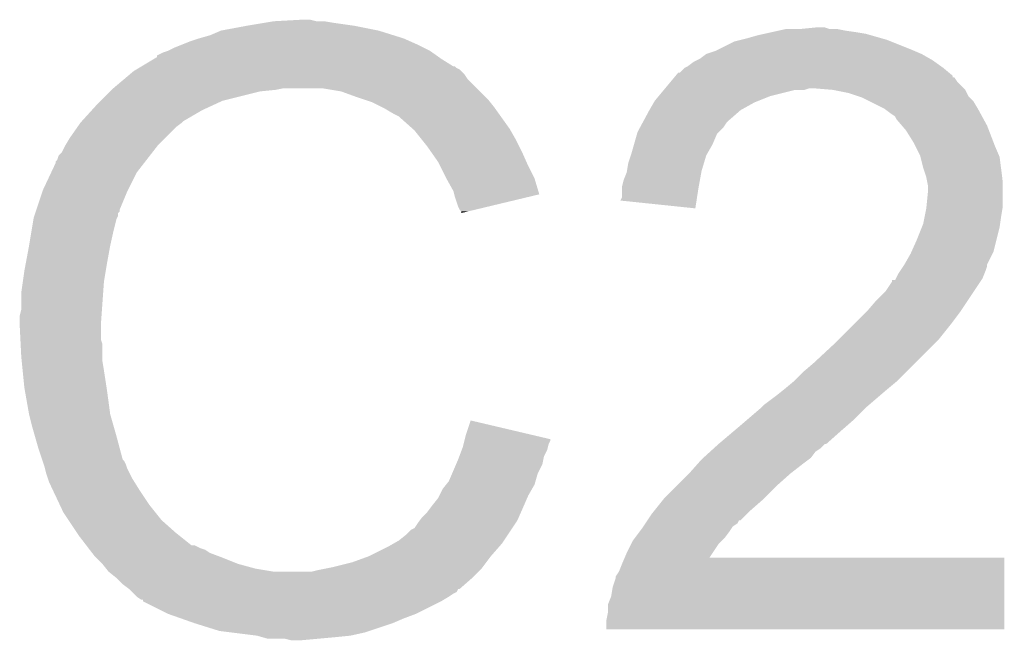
# Model space of a CAD drawing. Extents: x -0.05 to 0.95, y -0.15 to 2.1.
# Tile 22 of 35: x 0.639 to 0.7021, y 0.6443 to 0.6841. Entities that reach past the tile are written whole.
import ezdxf

# ---------------------------------------------------------------- set-up
doc = ezdxf.new("R2010")
doc.units = 0
doc.layers.add('HALL_CURRENT_24_V100_GTO', color=14, linetype='CONTINUOUS')

msp = doc.modelspace()

# ---------------------------------------------------------------- linework, layer by layer
at = {"layer": 'HALL_CURRENT_24_V100_GTO'}
for points in [[(0.6553, 0.684), (0.6571, 0.6841), (0.658, 0.684), (0.6576, 0.6841)], [(0.6512, 0.6831), (0.6519, 0.6834), (0.66296, 0.6831), (0.662, 0.6834)], [(0.6519, 0.6834), (0.6535, 0.6837), (0.662, 0.6834), (0.6605, 0.6837)], [(0.6535, 0.6837), (0.6547, 0.6839), (0.6605, 0.6837), (0.6591, 0.6839)], [(0.6547, 0.6839), (0.6553, 0.684), (0.6591, 0.6839), (0.6585, 0.684)], [(0.6872, 0.6833), (0.68765, 0.6834), (0.6926, 0.6833), (0.6919, 0.6834)], [(0.68765, 0.6834), (0.6881, 0.6835), (0.6919, 0.6834), (0.6914, 0.6835)], [(0.689, 0.6835), (0.689999, 0.6836), (0.6909, 0.6835), (0.6906, 0.6836)], [(0.689999, 0.6836), (0.69, 0.6836), (0.6906, 0.6836), (0.69, 0.6836)], [(0.6499, 0.6827), (0.6505, 0.6829), (0.66405, 0.6827), (0.6636, 0.6829)], [(0.6505, 0.6829), (0.6512, 0.6831), (0.6636, 0.6829), (0.66296, 0.6831)], [(0.6848, 0.6827), (0.6852, 0.6828), (0.69485, 0.6827), (0.6946, 0.6828)], [(0.6852, 0.6828), (0.6856, 0.6829), (0.6946, 0.6828), (0.69425, 0.6829)], [(0.6856, 0.6829), (0.6863, 0.6831), (0.69425, 0.6829), (0.69355, 0.6831)], [(0.6863, 0.6831), (0.68675, 0.6832), (0.69355, 0.6831), (0.6932, 0.6832)], [(0.68675, 0.6832), (0.6872, 0.6833), (0.6932, 0.6832), (0.6926, 0.6833)], [(0.6485, 0.6821), (0.6489, 0.6823), (0.6653, 0.6821), (0.6649, 0.6823)], [(0.6489, 0.6823), (0.6494, 0.6825), (0.6649, 0.6823), (0.6645, 0.6825)], [(0.6494, 0.6825), (0.6499, 0.6827), (0.6645, 0.6825), (0.66405, 0.6827)], [(0.6836, 0.6821), (0.6838, 0.6822), (0.696333, 0.6821), (0.6961, 0.6822)], [(0.6838, 0.6822), (0.6848, 0.6827), (0.6961, 0.6822), (0.69485, 0.6827)], [(0.6468, 0.6811), (0.647633, 0.6816), (0.6668, 0.6811), (0.666, 0.6816)], [(0.647633, 0.6816), (0.6478, 0.681701), (0.666, 0.6816), (0.665859, 0.681701)], [(0.6478, 0.681701), (0.647801, 0.6818), (0.665859, 0.681701), (0.66572, 0.6818)], [(0.647801, 0.6818), (0.6482, 0.682), (0.66572, 0.6818), (0.66544, 0.682)], [(0.6482, 0.682), (0.6485, 0.6821), (0.66544, 0.682), (0.6653, 0.6821)], [(0.6822, 0.6814), (0.6824, 0.6815), (0.69764, 0.6814), (0.6975, 0.6815)], [(0.6824, 0.6815), (0.6826, 0.6816), (0.6975, 0.6815), (0.697325, 0.6816)], [(0.6826, 0.6816), (0.683, 0.6819), (0.697325, 0.6816), (0.6968, 0.6819)], [(0.683, 0.6819), (0.6836, 0.6821), (0.6968, 0.6819), (0.696333, 0.6821)], [(0.6463, 0.6808), (0.646466, 0.6809), (0.6673, 0.6808), (0.6672, 0.6809)], [(0.646466, 0.6809), (0.646633, 0.681), (0.6672, 0.6809), (0.667, 0.681)], [(0.646633, 0.681), (0.646799, 0.6811), (0.667, 0.681), (0.6669, 0.6811)], [(0.646799, 0.6811), (0.6468, 0.6811), (0.6669, 0.6811), (0.6668, 0.6811)], [(0.6813, 0.6807), (0.6816, 0.681), (0.69856, 0.6807), (0.6982, 0.681)], [(0.6816, 0.681), (0.6818, 0.6811), (0.6982, 0.681), (0.69806, 0.6811)], [(0.6818, 0.6811), (0.6822, 0.6814), (0.69806, 0.6811), (0.69764, 0.6814)], [(0.645, 0.6797), (0.645709, 0.6803), (0.6683, 0.6797), (0.6677, 0.6803)], [(0.645709, 0.6803), (0.646064, 0.6806), (0.6677, 0.6803), (0.6675, 0.6806)], [(0.646064, 0.6806), (0.6463, 0.6808), (0.6675, 0.6806), (0.6673, 0.6808)], [(0.6807, 0.6801), (0.68095, 0.6804), (0.6991, 0.6801), (0.6989, 0.6804)], [(0.68095, 0.6804), (0.681033, 0.6805), (0.698801, 0.6804), (0.6988, 0.6805)], [(0.68095, 0.6804), (0.68095, 0.6804), (0.6989, 0.6804), (0.698801, 0.6804)], [(0.681033, 0.6805), (0.6812, 0.6807), (0.6988, 0.6805), (0.69856, 0.6807)], [(0.6448, 0.6795), (0.6449, 0.6796), (0.6544, 0.6795), (0.6554, 0.6796)], [(0.6449, 0.6796), (0.645, 0.6797), (0.6554, 0.6796), (0.6559, 0.6797)], [(0.6596, 0.6795), (0.6584, 0.6797), (0.6685, 0.6795), (0.6683, 0.6797)], [(0.67995, 0.6792), (0.680284, 0.6796), (0.6871, 0.6792), (0.6887, 0.6796)], [(0.680284, 0.6796), (0.680367, 0.6797), (0.6893, 0.6796), (0.6896, 0.6797)], [(0.680367, 0.6797), (0.6807, 0.6801), (0.6995, 0.6797), (0.6991, 0.6801)], [(0.680367, 0.6797), (0.680367, 0.6797), (0.6896, 0.6797), (0.6899, 0.6797)], [(0.6911, 0.6796), (0.6899, 0.6797), (0.6996, 0.6796), (0.6995, 0.6797)], [(0.6921, 0.6794), (0.691101, 0.6796), (0.6997, 0.6794), (0.6996, 0.6796)], [(0.6442, 0.6789), (0.6448, 0.6795), (0.652, 0.6789), (0.6544, 0.6795)], [(0.6607, 0.6791), (0.6596, 0.6795), (0.6689, 0.6791), (0.6685, 0.6795)], [(0.661, 0.679), (0.6607, 0.6791), (0.669, 0.679), (0.6689, 0.6791)], [(0.6616, 0.6788), (0.661, 0.679), (0.66916, 0.6788), (0.669, 0.679)], [(0.6797, 0.6789), (0.67995, 0.6792), (0.686349, 0.6789), (0.6871, 0.6792)], [(0.692699, 0.6792), (0.6921, 0.6794), (0.6998, 0.6792), (0.6997, 0.6794)], [(0.693, 0.6791), (0.692699, 0.6792), (0.6999, 0.6791), (0.6998, 0.6792)], [(0.6934, 0.6789), (0.693, 0.6791), (0.7001, 0.6789), (0.6999, 0.6791)], [(0.643627, 0.6783), (0.6439, 0.6786), (0.6507, 0.6783), (0.65135, 0.6786)], [(0.6439, 0.6786), (0.6442, 0.6789), (0.65135, 0.6786), (0.652, 0.6789)], [(0.6622, 0.6785), (0.6616, 0.6788), (0.6694, 0.6785), (0.66916, 0.6788)], [(0.6624, 0.6784), (0.6622, 0.6785), (0.669471, 0.6784), (0.6694, 0.6785)], [(0.6629, 0.6781), (0.6624, 0.6784), (0.669686, 0.6781), (0.669471, 0.6784)], [(0.679357, 0.6783), (0.679643, 0.6788), (0.6852, 0.6783), (0.6861, 0.6788)], [(0.679643, 0.6788), (0.6797, 0.6789), (0.6861, 0.6788), (0.686349, 0.6789)], [(0.6944, 0.6784), (0.6934, 0.6789), (0.7004, 0.6784), (0.7001, 0.6789)], [(0.6948, 0.6781), (0.6944, 0.6784), (0.700564, 0.6781), (0.7004, 0.6784)], [(0.642991, 0.6776), (0.643627, 0.6783), (0.6495, 0.6776), (0.6507, 0.6783)], [(0.6633, 0.6779), (0.6629, 0.6781), (0.669829, 0.6779), (0.669686, 0.6781)], [(0.6634, 0.6778), (0.6633, 0.6779), (0.6699, 0.6778), (0.669829, 0.6779)], [(0.664188, 0.6771), (0.6634, 0.6778), (0.6704, 0.6771), (0.6699, 0.6778)], [(0.678977, 0.6776), (0.6793, 0.6782), (0.6844, 0.6776), (0.685086, 0.6782)], [(0.6793, 0.6782), (0.679357, 0.6783), (0.685086, 0.6782), (0.6852, 0.6783)], [(0.6951, 0.6779), (0.6948, 0.6781), (0.700673, 0.6779), (0.700564, 0.6781)], [(0.6952, 0.6777), (0.6951, 0.6779), (0.700782, 0.6777), (0.700673, 0.6779)], [(0.695543, 0.6773), (0.6952, 0.6777), (0.701, 0.6773), (0.700782, 0.6777)], [(0.6422, 0.6765), (0.64269, 0.6772), (0.6483, 0.6765), (0.649, 0.6772)], [(0.64269, 0.6772), (0.6429, 0.6775), (0.649, 0.6772), (0.6494, 0.6775)], [(0.6429, 0.6775), (0.642991, 0.6776), (0.6494, 0.6775), (0.6495, 0.6776)], [(0.6643, 0.677), (0.664188, 0.6771), (0.670457, 0.677), (0.6704, 0.6771)], [(0.6786, 0.6769), (0.678761, 0.6772), (0.6838, 0.6769), (0.6841, 0.6772)], [(0.678761, 0.6772), (0.678923, 0.6775), (0.6841, 0.6772), (0.6843, 0.6775)], [(0.678923, 0.6775), (0.678977, 0.6776), (0.6843, 0.6775), (0.6844, 0.6776)], [(0.6958, 0.677), (0.695543, 0.6773), (0.701115, 0.677), (0.701, 0.6773)], [(0.64196, 0.6761), (0.6422, 0.6765), (0.6479, 0.6761), (0.6483, 0.6765)], [(0.66478, 0.6764), (0.6643, 0.677), (0.6708, 0.6764), (0.670457, 0.677)], [(0.678371, 0.6761), (0.678571, 0.6768), (0.6834, 0.6761), (0.6837, 0.6768)], [(0.678571, 0.6768), (0.6786, 0.6769), (0.6837, 0.6768), (0.6838, 0.6769)], [(0.6963, 0.6762), (0.6958, 0.677), (0.701423, 0.6762), (0.701115, 0.677)], [(0.6417, 0.6756), (0.6419, 0.676), (0.647511, 0.6756), (0.647822, 0.676)], [(0.6419, 0.676), (0.64196, 0.6761), (0.647822, 0.676), (0.6479, 0.6761)], [(0.6651, 0.676), (0.66478, 0.6764), (0.671, 0.676), (0.6708, 0.6764)], [(0.66538, 0.6756), (0.6651, 0.676), (0.6712, 0.6756), (0.671, 0.676)], [(0.6782, 0.6755), (0.678371, 0.6761), (0.683057, 0.6755), (0.6834, 0.6761)], [(0.6964, 0.676), (0.6963, 0.6762), (0.7015, 0.676), (0.701423, 0.6762)], [(0.6967, 0.6754), (0.6964, 0.676), (0.701757, 0.6754), (0.7015, 0.676)], [(0.6414, 0.6751), (0.6415, 0.6754), (0.647122, 0.6751), (0.647355, 0.6754)], [(0.6415, 0.6754), (0.6417, 0.6756), (0.647355, 0.6754), (0.647511, 0.6756)], [(0.6658, 0.675), (0.66538, 0.6756), (0.671467, 0.675), (0.6712, 0.6756)], [(0.678, 0.6749), (0.678167, 0.6754), (0.68285, 0.6749), (0.683, 0.6754)], [(0.678167, 0.6754), (0.6782, 0.6755), (0.683, 0.6754), (0.683057, 0.6755)], [(0.696725, 0.6753), (0.6967, 0.6754), (0.7018, 0.6753), (0.701757, 0.6754)], [(0.6969, 0.6746), (0.696725, 0.6753), (0.701888, 0.6746), (0.7018, 0.6753)], [(0.641018, 0.6743), (0.6413, 0.6749), (0.6465, 0.6743), (0.646967, 0.6749)], [(0.6413, 0.675), (0.6414, 0.6751), (0.647045, 0.675), (0.647122, 0.6751)], [(0.6413, 0.6749), (0.6413, 0.675), (0.646967, 0.6749), (0.647045, 0.675)], [(0.66595, 0.6747), (0.6658, 0.675), (0.6716, 0.6747), (0.671467, 0.675)], [(0.6663, 0.674), (0.66595, 0.6747), (0.67195, 0.674), (0.6716, 0.6747)], [(0.677917, 0.6744), (0.678, 0.6749), (0.6827, 0.6744), (0.68285, 0.6749)], [(0.6971, 0.674), (0.6969, 0.6746), (0.701963, 0.674), (0.701888, 0.6746)], [(0.6405, 0.6732), (0.641018, 0.6743), (0.64595, 0.6732), (0.6465, 0.6743)], [(0.666356, 0.6739), (0.6663, 0.674), (0.672, 0.6739), (0.67195, 0.674)], [(0.6777, 0.6738), (0.6779, 0.6743), (0.682591, 0.6738), (0.682682, 0.6743)], [(0.6779, 0.6743), (0.677917, 0.6744), (0.682682, 0.6743), (0.6827, 0.6744)], [(0.69716, 0.6737), (0.6971, 0.674), (0.702, 0.6737), (0.701963, 0.674)], [(0.6668, 0.6731), (0.666356, 0.6739), (0.672239, 0.6731), (0.672, 0.6739)], [(0.6776, 0.6734), (0.6777, 0.6738), (0.682518, 0.6734), (0.682591, 0.6738)], [(0.6776, 0.6733), (0.6776, 0.6734), (0.6825, 0.6733), (0.682518, 0.6734)], [(0.6776, 0.6727), (0.6776, 0.6733), (0.682407, 0.6727), (0.6825, 0.6733)], [(0.6972, 0.6735), (0.69716, 0.6737), (0.702, 0.6735), (0.702, 0.6737)], [(0.6972, 0.673), (0.6972, 0.6735), (0.702, 0.673), (0.702, 0.6735)], [(0.640067, 0.6719), (0.640467, 0.6731), (0.6454, 0.6719), (0.6459, 0.6731)], [(0.640467, 0.6731), (0.6405, 0.6732), (0.6459, 0.6731), (0.64595, 0.6732)], [(0.66685, 0.6729), (0.6668, 0.6731), (0.672299, 0.6729), (0.672239, 0.6731)], [(0.6669, 0.6727), (0.66685, 0.6729), (0.671466, 0.6727), (0.672299, 0.6729)], [(0.6671, 0.6721), (0.6669, 0.6727), (0.668963, 0.6721), (0.671466, 0.6727)], [(0.677501, 0.672501), (0.6776, 0.6727), (0.682377, 0.672501), (0.682407, 0.6727)], [(0.69711, 0.6721), (0.6972, 0.673), (0.702, 0.6721), (0.702, 0.673)], [(0.6672, 0.6719), (0.6671, 0.6721), (0.668129, 0.6719), (0.668963, 0.6721)], [(0.682299, 0.672), (0.677501, 0.672501), (0.682299, 0.672), (0.682377, 0.672501)], [(0.6971, 0.672), (0.69711, 0.6721), (0.701983, 0.672), (0.702, 0.6721)], [(0.639883, 0.6713), (0.6399, 0.6714), (0.6452, 0.6713), (0.64525, 0.6714)], [(0.6399, 0.6714), (0.639933, 0.6715), (0.64525, 0.6714), (0.6453, 0.6715)], [(0.639933, 0.6715), (0.64, 0.6717), (0.6453, 0.6715), (0.6453, 0.6717)], [(0.64, 0.6717), (0.640033, 0.6718), (0.6453, 0.6717), (0.6454, 0.6718)], [(0.640033, 0.6718), (0.640067, 0.6719), (0.6454, 0.6718), (0.6454, 0.6719)], [(0.6673, 0.6718), (0.6672, 0.6719), (0.667712, 0.6718), (0.668129, 0.6719)], [(0.6673, 0.671701), (0.6673, 0.6718), (0.6673, 0.671701), (0.667712, 0.6718)], [(0.6969, 0.671), (0.697, 0.6715), (0.701829, 0.671), (0.7019, 0.6715)], [(0.697, 0.6715), (0.6971, 0.672), (0.7019, 0.6715), (0.701983, 0.672)], [(0.63975, 0.6705), (0.639883, 0.6713), (0.645, 0.6705), (0.6452, 0.6713)], [(0.6965, 0.67), (0.69682, 0.6708), (0.7016, 0.67), (0.7018, 0.6708)], [(0.69682, 0.6708), (0.6969, 0.671), (0.7018, 0.6708), (0.701829, 0.671)], [(0.6396, 0.6696), (0.63975, 0.6705), (0.6448, 0.6696), (0.645, 0.6705)], [(0.639394, 0.6685), (0.6396, 0.6696), (0.6446, 0.6685), (0.6448, 0.6696)], [(0.696144, 0.6692), (0.6965, 0.67), (0.7014, 0.6692), (0.7016, 0.67)], [(0.6957, 0.6684), (0.6961, 0.6691), (0.701, 0.6684), (0.70135, 0.6691)], [(0.6961, 0.6691), (0.696144, 0.6692), (0.70135, 0.6691), (0.7014, 0.6692)], [(0.6393, 0.668), (0.639394, 0.6685), (0.644517, 0.668), (0.6446, 0.6685)], [(0.695433, 0.668), (0.695633, 0.6683), (0.7009, 0.668), (0.701, 0.6683)], [(0.695633, 0.6683), (0.6957, 0.6684), (0.701, 0.6683), (0.701, 0.6684)], [(0.6392, 0.6673), (0.6393, 0.668), (0.6444, 0.6673), (0.644517, 0.668)], [(0.69515, 0.6675), (0.6953, 0.6678), (0.7007, 0.6675), (0.70082, 0.6678)], [(0.6953, 0.6678), (0.695433, 0.668), (0.70082, 0.6678), (0.7009, 0.668)], [(0.6391, 0.6666), (0.6392, 0.6673), (0.64435, 0.6666), (0.6444, 0.6673)], [(0.6945, 0.6667), (0.6949, 0.6673), (0.700167, 0.6667), (0.700566, 0.6673)], [(0.6949, 0.6673), (0.694901, 0.6674), (0.700566, 0.6673), (0.700633, 0.6674)], [(0.694901, 0.6674), (0.6951, 0.667401), (0.700633, 0.6674), (0.700634, 0.667401)], [(0.6951, 0.667401), (0.69515, 0.6675), (0.700634, 0.667401), (0.7007, 0.6675)], [(0.6391, 0.6655), (0.6391, 0.6666), (0.644271, 0.6655), (0.64435, 0.6666)], [(0.6939, 0.6661), (0.6945, 0.6667), (0.699767, 0.6661), (0.700167, 0.6667)], [(0.6933, 0.6654), (0.6939, 0.6661), (0.6993, 0.6654), (0.699767, 0.6661)], [(0.639, 0.6651), (0.6391, 0.6655), (0.644243, 0.6651), (0.644271, 0.6655)], [(0.639, 0.6645), (0.639, 0.6651), (0.6442, 0.6645), (0.644243, 0.6651)], [(0.6925, 0.6646), (0.6933, 0.6654), (0.6987, 0.6646), (0.6993, 0.6654)], [(0.639045, 0.6636), (0.639, 0.6645), (0.6442, 0.6636), (0.6442, 0.6645)], [(0.6915, 0.6636), (0.6925, 0.6646), (0.6979, 0.6636), (0.6987, 0.6646)], [(0.63906, 0.6633), (0.639045, 0.6636), (0.6443, 0.6633), (0.6442, 0.6636)], [(0.6391, 0.6625), (0.63906, 0.6633), (0.6443, 0.6625), (0.6443, 0.6633)], [(0.6899, 0.6621), (0.6913, 0.6634), (0.6964, 0.6621), (0.6977, 0.6634)], [(0.6913, 0.6634), (0.6915, 0.6636), (0.6977, 0.6634), (0.6979, 0.6636)], [(0.63913, 0.6622), (0.6391, 0.6625), (0.6443, 0.6622), (0.6443, 0.6625)], [(0.63919, 0.6616), (0.63913, 0.6622), (0.6444, 0.6616), (0.6443, 0.6622)], [(0.6892, 0.6615), (0.6899, 0.6621), (0.6958, 0.6615), (0.6964, 0.6621)], [(0.6393, 0.6605), (0.63919, 0.6616), (0.644569, 0.6605), (0.6444, 0.6616)], [(0.6886, 0.6609), (0.6892, 0.6615), (0.6952, 0.6609), (0.6958, 0.6615)], [(0.688, 0.6604), (0.6886, 0.6609), (0.6946, 0.6604), (0.6952, 0.6609)], [(0.639335, 0.6603), (0.6393, 0.6605), (0.6446, 0.6603), (0.644569, 0.6605)], [(0.6396, 0.6588), (0.639335, 0.6603), (0.6448, 0.6588), (0.6446, 0.6603)], [(0.6875, 0.66), (0.688, 0.6604), (0.694133, 0.66), (0.6946, 0.6604)], [(0.6865, 0.6592), (0.6867, 0.6594), (0.6932, 0.6592), (0.693433, 0.6594)], [(0.6867, 0.6594), (0.6875, 0.66), (0.693433, 0.6594), (0.694133, 0.66)], [(0.6398, 0.658), (0.6396, 0.6588), (0.645029, 0.658), (0.6448, 0.6588)], [(0.685567, 0.6584), (0.6865, 0.6592), (0.6924, 0.6584), (0.6932, 0.6592)], [(0.6676, 0.6575), (0.667901, 0.6584), (0.671722, 0.6575), (0.667901, 0.6584)], [(0.6851, 0.658), (0.685567, 0.6584), (0.691943, 0.658), (0.6924, 0.6584)], [(0.639972, 0.6574), (0.6398, 0.658), (0.6452, 0.6574), (0.645029, 0.658)], [(0.6838, 0.6569), (0.684745, 0.6577), (0.6907, 0.6569), (0.6916, 0.6577)], [(0.684745, 0.6577), (0.6851, 0.658), (0.6916, 0.6577), (0.691943, 0.658)], [(0.6402, 0.6566), (0.639972, 0.6574), (0.645413, 0.6566), (0.6452, 0.6574)], [(0.6674, 0.6567), (0.66745, 0.6569), (0.67285, 0.6567), (0.6729, 0.6569)], [(0.66745, 0.6569), (0.6675, 0.6571), (0.6729, 0.6569), (0.673, 0.6571)], [(0.6675, 0.6571), (0.667525, 0.657199), (0.673, 0.6571), (0.673, 0.657199)], [(0.667525, 0.657199), (0.6676, 0.6575), (0.673, 0.657199), (0.671722, 0.6575)], [(0.68347, 0.6566), (0.6838, 0.6569), (0.6903, 0.6566), (0.6906, 0.6569)], [(0.6838, 0.6569), (0.6838, 0.6569), (0.6906, 0.6569), (0.6907, 0.6569)], [(0.640433, 0.6559), (0.6402, 0.6566), (0.6456, 0.6559), (0.645413, 0.6566)], [(0.667175, 0.6561), (0.667325, 0.6565), (0.6726, 0.6561), (0.6728, 0.6565)], [(0.667325, 0.6565), (0.6674, 0.6567), (0.6728, 0.6565), (0.67285, 0.6567)], [(0.68281, 0.656), (0.68325, 0.6564), (0.6897, 0.656), (0.69, 0.6564)], [(0.68325, 0.6564), (0.68347, 0.6566), (0.69, 0.6564), (0.6903, 0.6566)], [(0.640467, 0.6558), (0.640433, 0.6559), (0.6457, 0.6558), (0.6456, 0.6559)], [(0.640533, 0.6556), (0.640467, 0.6558), (0.6458, 0.6556), (0.6457, 0.6558)], [(0.666971, 0.6556), (0.6671, 0.6559), (0.6725, 0.6556), (0.67256, 0.6559)], [(0.6671, 0.6559), (0.667175, 0.6561), (0.67256, 0.6559), (0.6726, 0.6561)], [(0.6819, 0.655), (0.682522, 0.6557), (0.6884, 0.655), (0.6893, 0.6557)], [(0.682522, 0.6557), (0.6827, 0.6559), (0.6893, 0.6557), (0.689567, 0.6559)], [(0.6827, 0.6559), (0.68281, 0.656), (0.689567, 0.6559), (0.6897, 0.656)], [(0.6406, 0.6554), (0.640533, 0.6556), (0.645867, 0.6554), (0.6458, 0.6556)], [(0.640625, 0.6553), (0.6406, 0.6554), (0.6459, 0.6553), (0.645867, 0.6554)], [(0.6407, 0.655), (0.640625, 0.6553), (0.64605, 0.655), (0.6459, 0.6553)], [(0.6408, 0.6547), (0.6407, 0.655), (0.6462, 0.6547), (0.64605, 0.655)], [(0.6665, 0.6545), (0.666714, 0.655), (0.672057, 0.6545), (0.6722, 0.655)], [(0.666714, 0.655), (0.666971, 0.6556), (0.6722, 0.655), (0.6725, 0.6556)], [(0.6811, 0.6542), (0.6819, 0.655), (0.6875, 0.6542), (0.6884, 0.655)], [(0.6409, 0.6544), (0.6408, 0.6547), (0.646388, 0.6544), (0.6462, 0.6547)], [(0.641, 0.6542), (0.6409, 0.6544), (0.646513, 0.6542), (0.646388, 0.6544)], [(0.66634, 0.6543), (0.6665, 0.6545), (0.672, 0.6543), (0.672057, 0.6545)], [(0.641141, 0.6539), (0.641, 0.6542), (0.6467, 0.6539), (0.646513, 0.6542)], [(0.641565, 0.653), (0.641141, 0.6539), (0.6473, 0.653), (0.6467, 0.6539)], [(0.6659, 0.6536), (0.6661, 0.654), (0.6716, 0.6536), (0.671828, 0.654)], [(0.6661, 0.654), (0.66634, 0.6543), (0.671828, 0.654), (0.672, 0.6543)], [(0.6803, 0.6534), (0.6811, 0.6542), (0.6867, 0.6534), (0.6875, 0.6542)], [(0.6654, 0.6529), (0.6658, 0.6534), (0.671294, 0.6529), (0.671512, 0.6534)], [(0.6658, 0.6534), (0.6659, 0.6536), (0.671512, 0.6534), (0.6716, 0.6536)], [(0.67966, 0.6526), (0.68022, 0.6533), (0.6858, 0.6526), (0.6866, 0.6533)], [(0.68022, 0.6533), (0.6803, 0.6534), (0.6866, 0.6533), (0.6867, 0.6534)], [(0.6418, 0.6525), (0.641565, 0.653), (0.6477, 0.6525), (0.6473, 0.653)], [(0.642133, 0.652), (0.6418, 0.6525), (0.6481, 0.652), (0.6477, 0.6525)], [(0.6648, 0.6522), (0.6651, 0.6525), (0.670987, 0.6522), (0.671119, 0.6525)], [(0.6651, 0.6525), (0.6654, 0.6529), (0.671119, 0.6525), (0.671294, 0.6529)], [(0.6795, 0.6524), (0.67966, 0.6526), (0.6856, 0.6524), (0.6858, 0.6526)], [(0.642667, 0.6512), (0.642133, 0.652), (0.649, 0.6512), (0.6481, 0.652)], [(0.6645, 0.6518), (0.66465, 0.652), (0.670767, 0.6518), (0.6709, 0.652)], [(0.66465, 0.652), (0.6648, 0.6522), (0.6709, 0.652), (0.670987, 0.6522)], [(0.6791, 0.6518), (0.679233, 0.651999), (0.685, 0.6518), (0.6851, 0.651999)], [(0.679233, 0.652), (0.6795, 0.6524), (0.6852, 0.652), (0.6856, 0.6524)], [(0.679233, 0.651999), (0.679233, 0.652), (0.6851, 0.651999), (0.6852, 0.652)], [(0.6428, 0.651), (0.642667, 0.6512), (0.64925, 0.651), (0.649, 0.6512)], [(0.6638, 0.6511), (0.6641, 0.6514), (0.6703, 0.6511), (0.6705, 0.6514)], [(0.6641, 0.6514), (0.6643, 0.6515), (0.6705, 0.6514), (0.670567, 0.6515)], [(0.6643, 0.6515), (0.6645, 0.6518), (0.670567, 0.6515), (0.670767, 0.6518)], [(0.67845, 0.6509), (0.67875, 0.6513), (0.6842, 0.6509), (0.6845, 0.6513)], [(0.67875, 0.6513), (0.6789, 0.6515), (0.6845, 0.6513), (0.684633, 0.6515)], [(0.6789, 0.6515), (0.678967, 0.6516), (0.684633, 0.6515), (0.6847, 0.6516)], [(0.678967, 0.6516), (0.6791, 0.6518), (0.6847, 0.6516), (0.685, 0.6518)], [(0.643262, 0.6504), (0.6428, 0.651), (0.65, 0.6504), (0.64925, 0.651)], [(0.66295, 0.6505), (0.6633, 0.6507), (0.6699, 0.6505), (0.670033, 0.6507)], [(0.6633, 0.6507), (0.6638, 0.6511), (0.670033, 0.6507), (0.6703, 0.6511)], [(0.6782, 0.6505), (0.6783, 0.6507), (0.6838, 0.6505), (0.684, 0.6507)], [(0.6783, 0.6507), (0.67845, 0.6509), (0.684, 0.6507), (0.6842, 0.6509)], [(0.643415, 0.6502), (0.643262, 0.6504), (0.6506, 0.6502), (0.6502, 0.6504)], [(0.643262, 0.6504), (0.643262, 0.6504), (0.6502, 0.6504), (0.65, 0.6504)], [(0.643492, 0.6501), (0.643415, 0.6502), (0.6509, 0.6501), (0.6506, 0.6502)], [(0.643646, 0.6499), (0.643492, 0.6501), (0.6512, 0.6499), (0.6509, 0.6501)], [(0.6614, 0.6497), (0.6626, 0.6503), (0.6692, 0.6497), (0.669725, 0.6503)], [(0.6626, 0.6503), (0.66295, 0.6505), (0.669725, 0.6503), (0.6699, 0.6505)], [(0.6779, 0.6499), (0.6782, 0.6505), (0.683401, 0.6499), (0.6838, 0.6505)], [(0.6438, 0.6497), (0.643646, 0.6499), (0.651733, 0.6497), (0.6512, 0.6499)], [(0.6439, 0.6496), (0.6438, 0.6497), (0.652, 0.6496), (0.651733, 0.6497)], [(0.6443, 0.6492), (0.6439, 0.6496), (0.653, 0.6492), (0.652, 0.6496)], [(0.6591, 0.649), (0.6603, 0.6493), (0.668675, 0.649), (0.6689, 0.6493)], [(0.6603, 0.6493), (0.6614, 0.6497), (0.6689, 0.6493), (0.6692, 0.6497)], [(0.6776, 0.6492), (0.677771, 0.649599), (0.7021, 0.6492), (0.7021, 0.649599)], [(0.677771, 0.6496), (0.6779, 0.6499), (0.683202, 0.6496), (0.683401, 0.6499)], [(0.677771, 0.649599), (0.677771, 0.6496), (0.7021, 0.649599), (0.683202, 0.6496)], [(0.64454, 0.6489), (0.6443, 0.6492), (0.6541, 0.6489), (0.653, 0.6492)], [(0.6447, 0.6487), (0.64454, 0.6489), (0.6553, 0.6487), (0.6541, 0.6489)], [(0.6452, 0.6483), (0.6447, 0.6487), (0.668, 0.6483), (0.6684, 0.6487)], [(0.6577, 0.6487), (0.6581, 0.6488), (0.6684, 0.6487), (0.6685, 0.6488)], [(0.6581, 0.6488), (0.6586, 0.6489), (0.6685, 0.6488), (0.6686, 0.6489)], [(0.6586, 0.6489), (0.6591, 0.649), (0.6686, 0.6489), (0.668675, 0.649)], [(0.6772, 0.6484), (0.6774, 0.6487), (0.7021, 0.6484), (0.7021, 0.6487)], [(0.6774, 0.6487), (0.6776, 0.6492), (0.7021, 0.6487), (0.7021, 0.6492)], [(0.6456, 0.6479), (0.6452, 0.6483), (0.667543, 0.6479), (0.668, 0.6483)], [(0.677, 0.6477), (0.6772, 0.6483), (0.702099, 0.6477), (0.7021, 0.6483)], [(0.6772, 0.6483), (0.6772, 0.6484), (0.7021, 0.6483), (0.7021, 0.6484)], [(0.646, 0.6476), (0.6456, 0.6479), (0.6672, 0.6476), (0.667543, 0.6479)], [(0.646001, 0.647599), (0.646, 0.6476), (0.6671, 0.647599), (0.6672, 0.6476)], [(0.6462, 0.6474), (0.646001, 0.647599), (0.667, 0.6474), (0.6671, 0.647599)], [(0.6769, 0.6471), (0.677, 0.6477), (0.702099, 0.6471), (0.702099, 0.6477)], [(0.6463, 0.6473), (0.6462, 0.6474), (0.6668, 0.6473), (0.667, 0.6474)], [(0.6465, 0.6471), (0.6463, 0.6473), (0.6665, 0.6471), (0.6668, 0.6473)], [(0.6468, 0.6469), (0.6465, 0.6471), (0.666167, 0.6469), (0.6665, 0.6471)], [(0.6469, 0.646801), (0.646899, 0.6469), (0.666001, 0.646801), (0.666167, 0.6469)], [(0.646902, 0.6468), (0.6469, 0.646801), (0.666, 0.6468), (0.666001, 0.646801)], [(0.6485, 0.646), (0.646902, 0.6468), (0.6644, 0.646), (0.666, 0.6468)], [(0.6767, 0.6466), (0.6769, 0.6471), (0.702099, 0.6466), (0.702099, 0.6471)], [(0.6767, 0.6461), (0.6767, 0.6466), (0.702099, 0.6461), (0.702099, 0.6466)], [(0.64935, 0.6457), (0.6485, 0.646), (0.6636, 0.6457), (0.6644, 0.646)], [(0.6502, 0.6454), (0.64935, 0.6457), (0.6629, 0.6454), (0.6636, 0.6457)], [(0.6766, 0.6456), (0.6767, 0.6461), (0.702099, 0.6456), (0.702099, 0.6461)], [(0.6766, 0.645001), (0.6766, 0.6456), (0.702099, 0.645001), (0.702099, 0.6456)], [(0.6518, 0.6449), (0.6502, 0.6454), (0.6614, 0.6449), (0.6629, 0.6454)], [(0.6526, 0.6448), (0.6518, 0.6449), (0.6611, 0.6448), (0.6614, 0.6449)], [(0.702099, 0.645), (0.6766, 0.645001), (0.702099, 0.645), (0.702099, 0.645001)], [(0.6542, 0.6446), (0.6526, 0.6448), (0.6602, 0.6446), (0.6611, 0.6448)], [(0.65455, 0.6445), (0.6542, 0.6446), (0.6592, 0.6445), (0.6602, 0.6446)], [(0.6549, 0.6444), (0.65455, 0.6445), (0.6581, 0.6444), (0.6592, 0.6445)], [(0.6564, 0.6443), (0.656, 0.6444), (0.657, 0.6443), (0.6581, 0.6444)]]:
    msp.add_solid(points, dxfattribs=at)

doc.saveas('drawing.dxf')
